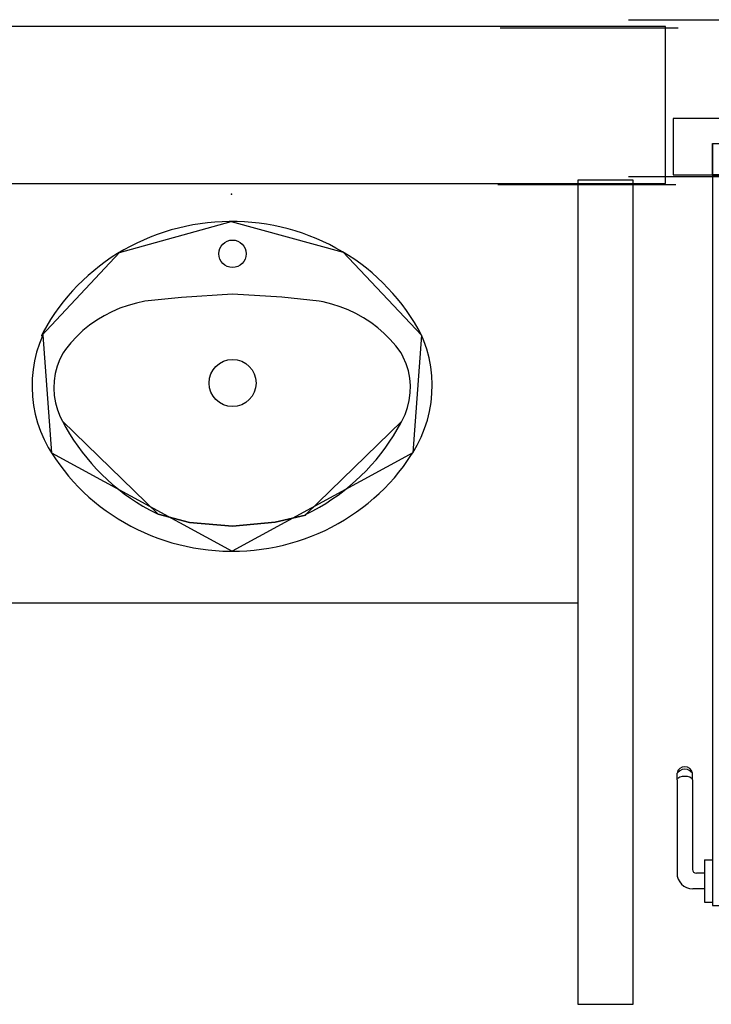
# Model space of a CAD drawing. Header units: millimetres. Extents: x -15 to 127, y -65 to 67.
# Tile 110 of 256: x 37.1321 to 37.2203, y -50.6747 to -50.5491. Entities that reach past the tile are written whole.
import ezdxf

# ---------------------------------------------------------------- set-up
doc = ezdxf.new("R2010")
doc.units = ezdxf.units.MM
doc.header["$MEASUREMENT"] = 0
doc.linetypes.add('PC_DASH_2', pattern=[0.125, 0.055556, -0.069444])
doc.linetypes.add('PC_DASH_3', pattern=[0.055556, 0.027778, -0.027778])
doc.layers.add('Calque 5', color=7, linetype='Continuous')

# ---------------------------------------------------------------- blocks, each defined once
blk = doc.blocks.new('PD_26711')
at = {"layer": 'Calque 5', "color": 0}
for p, q in [((13.42892, -36.79231), (13.4288, -36.79263)), ((13.42914, -36.79204), (13.42892, -36.79231)), ((13.42914, -36.79232), (13.42892, -36.79256)), ((13.42944, -36.79187), (13.42914, -36.79204)), ((13.42944, -36.79216), (13.42914, -36.79232)), ((13.42979, -36.79181), (13.42944, -36.79187)), ((13.42979, -36.79211), (13.42944, -36.79216)), ((13.43013, -36.79187), (13.42979, -36.79181)), ((13.43013, -36.79216), (13.42979, -36.79211)), ((13.43043, -36.79204), (13.43013, -36.79187)), ((13.43043, -36.79232), (13.43013, -36.79216)), ((13.43065, -36.79231), (13.43043, -36.79204)), ((13.43065, -36.79256), (13.43043, -36.79232)), ((13.43077, -36.79263), (13.43065, -36.79231)), ((13.4288, -36.79285), (13.4288, -36.79263)), ((13.4288, -36.79347), (13.4288, -36.79285)), ((13.4288, -36.79347), (13.4288, -36.80537)), ((13.42914, -36.79316), (13.42892, -36.7933)), ((13.42944, -36.79307), (13.42914, -36.79316)), ((13.42979, -36.79304), (13.42944, -36.79307)), ((13.43013, -36.79307), (13.42979, -36.79304)), ((13.43043, -36.79316), (13.43013, -36.79307)), ((13.43065, -36.7933), (13.43043, -36.79316)), ((13.43077, -36.79285), (13.43077, -36.79263)), ((13.43077, -36.79347), (13.43077, -36.79285)), ((13.43077, -36.79347), (13.43077, -36.8049)), ((13.43232, -36.80368), (13.43232, -36.80384)), ((13.43232, -36.80368), (13.43233, -36.80368)), ((13.43233, -36.80368), (13.43331, -36.80368)), ((13.43331, -36.80368), (13.43332, -36.80368)), ((13.43232, -36.80384), (13.43232, -36.80431)), ((13.43232, -36.80431), (13.43232, -36.80503)), ((13.43232, -36.80503), (13.43232, -36.80591)), ((13.43232, -36.8054), (13.43127, -36.8054)), ((13.43232, -36.80591), (13.43232, -36.80685)), ((13.43232, -36.80737), (13.4308, -36.80737)), ((13.43232, -36.80685), (13.43232, -36.80773)), ((13.43232, -36.80773), (13.43232, -36.80845)), ((13.43232, -36.80845), (13.43232, -36.80892)), ((13.43232, -36.80892), (13.43232, -36.80909)), ((13.43232, -36.80909), (13.43233, -36.80909)), ((13.43233, -36.80909), (13.43331, -36.80909)), ((13.43331, -36.80909), (13.43332, -36.80909))]:
    blk.add_line(p, q, dxfattribs=at)
for centre, radius in [((13.43127, -36.8049), 0.000501), ((13.4308, -36.80537), 0.002)]:
    blk.add_arc(centre, radius, 180, 270, dxfattribs=at)
blk = doc.blocks.new('PD_26712')
at = {"layer": 'Calque 5', "color": 0}
for p, q in [((13.44029, -36.79263), (13.44041, -36.79231)), ((13.44041, -36.79231), (13.44063, -36.79204)), ((13.44041, -36.79256), (13.44063, -36.79232)), ((13.44063, -36.79204), (13.44094, -36.79187)), ((13.44063, -36.79232), (13.44094, -36.79216)), ((13.44094, -36.79187), (13.44128, -36.79181)), ((13.44094, -36.79216), (13.44128, -36.79211)), ((13.44128, -36.79181), (13.44162, -36.79187)), ((13.44128, -36.79211), (13.44162, -36.79216)), ((13.44162, -36.79187), (13.44192, -36.79204)), ((13.44162, -36.79216), (13.44192, -36.79232)), ((13.44192, -36.79204), (13.44215, -36.79231)), ((13.44192, -36.79232), (13.44215, -36.79256)), ((13.44215, -36.79231), (13.44226, -36.79263)), ((13.44029, -36.79285), (13.44029, -36.79263)), ((13.44029, -36.79347), (13.44029, -36.79285)), ((13.44029, -36.79347), (13.44029, -36.8049)), ((13.44041, -36.7933), (13.44063, -36.79316)), ((13.44063, -36.79316), (13.44094, -36.79307)), ((13.44094, -36.79307), (13.44128, -36.79304)), ((13.44128, -36.79304), (13.44162, -36.79307)), ((13.44162, -36.79307), (13.44192, -36.79316)), ((13.44192, -36.79316), (13.44215, -36.7933)), ((13.44226, -36.79285), (13.44226, -36.79263)), ((13.44226, -36.79347), (13.44226, -36.79285)), ((13.44226, -36.79347), (13.44226, -36.80537)), ((13.43724, -36.80368), (13.43723, -36.80368)), ((13.43822, -36.80368), (13.43724, -36.80368)), ((13.43823, -36.80368), (13.43822, -36.80368)), ((13.43823, -36.80368), (13.43823, -36.80384)), ((13.43823, -36.80384), (13.43823, -36.80431)), ((13.43823, -36.80431), (13.43823, -36.80503)), ((13.43823, -36.80503), (13.43823, -36.80591)), ((13.43823, -36.8054), (13.43979, -36.8054)), ((13.43823, -36.80591), (13.43823, -36.80685)), ((13.43823, -36.80685), (13.43823, -36.80773)), ((13.43823, -36.80737), (13.44026, -36.80737)), ((13.43823, -36.80773), (13.43823, -36.80845)), ((13.43823, -36.80845), (13.43823, -36.80892)), ((13.43724, -36.80909), (13.43723, -36.80909)), ((13.43822, -36.80909), (13.43724, -36.80909)), ((13.43823, -36.80909), (13.43822, -36.80909)), ((13.43823, -36.80892), (13.43823, -36.80909))]:
    blk.add_line(p, q, dxfattribs=at)
for centre, radius in [((13.43979, -36.8049), 0.000501), ((13.44026, -36.80537), 0.002)]:
    blk.add_arc(centre, radius, 270, 0, dxfattribs=at)
blk = doc.blocks.new('PD_26710')
at = {"layer": 'Calque 5'}
for name in ['PD_26711', 'PD_26712']:
    blk.add_blockref(name, (0, 0), dxfattribs=at)
blk = doc.blocks.new('PD_26715')
at = {"layer": 'Calque 5', "color": 0, "linetype": 'PC_DASH_3'}
for p, q in [((13.52066, -36.71641), (13.52066, -36.7164)), ((13.52066, -36.71739), (13.52066, -36.71641)), ((13.52607, -36.71641), (13.52607, -36.7164)), ((13.52607, -36.71739), (13.52607, -36.71641)), ((13.52066, -36.7174), (13.52066, -36.71739)), ((13.52066, -36.7174), (13.52082, -36.7174)), ((13.52082, -36.7174), (13.52129, -36.7174)), ((13.52129, -36.7174), (13.52201, -36.7174)), ((13.52201, -36.7174), (13.52289, -36.7174)), ((13.52238, -36.7174), (13.52238, -36.71845)), ((13.52289, -36.7174), (13.52383, -36.7174)), ((13.52383, -36.7174), (13.52471, -36.7174)), ((13.52435, -36.7174), (13.52435, -36.71892)), ((13.52471, -36.7174), (13.52543, -36.7174)), ((13.52543, -36.7174), (13.5259, -36.7174)), ((13.5259, -36.7174), (13.52607, -36.7174)), ((13.52607, -36.7174), (13.52607, -36.71739)), ((13.50885, -36.71959), (13.50878, -36.71994)), ((13.50902, -36.71929), (13.50885, -36.71959)), ((13.50929, -36.71907), (13.50902, -36.71929)), ((13.50914, -36.71959), (13.50909, -36.71994)), ((13.5093, -36.71929), (13.50914, -36.71959)), ((13.50961, -36.71895), (13.50929, -36.71907)), ((13.50954, -36.71907), (13.5093, -36.71929)), ((13.50983, -36.71895), (13.50961, -36.71895)), ((13.51045, -36.71895), (13.50983, -36.71895)), ((13.51005, -36.71959), (13.51002, -36.71994)), ((13.51014, -36.71929), (13.51005, -36.71959)), ((13.51028, -36.71907), (13.51014, -36.71929)), ((13.51045, -36.71895), (13.52188, -36.71895)), ((13.50878, -36.71994), (13.50885, -36.72028)), ((13.50885, -36.72028), (13.50902, -36.72058)), ((13.50902, -36.72058), (13.50929, -36.7208)), ((13.50909, -36.71994), (13.50914, -36.72028)), ((13.50914, -36.72028), (13.5093, -36.72058)), ((13.50929, -36.7208), (13.50961, -36.72092)), ((13.5093, -36.72058), (13.50954, -36.7208)), ((13.50983, -36.72092), (13.50961, -36.72092)), ((13.51045, -36.72092), (13.50983, -36.72092)), ((13.51002, -36.71994), (13.51005, -36.72028)), ((13.51005, -36.72028), (13.51014, -36.72058)), ((13.51014, -36.72058), (13.51028, -36.7208)), ((13.51045, -36.72092), (13.52235, -36.72092))]:
    blk.add_line(p, q, dxfattribs=at)
for centre, radius in [((13.52188, -36.71845), 0.000501), ((13.52235, -36.71892), 0.002)]:
    blk.add_arc(centre, radius, 270, 0, dxfattribs=at)
blk = doc.blocks.new('PD_26716')
at = {"layer": 'Calque 5', "color": 0, "linetype": 'PC_DASH_3'}
for p, q in [((13.50878, -36.70844), (13.50885, -36.7081)), ((13.50885, -36.7081), (13.50902, -36.7078)), ((13.50902, -36.7078), (13.50929, -36.70758)), ((13.50909, -36.70844), (13.50914, -36.7081)), ((13.50914, -36.7081), (13.5093, -36.7078)), ((13.50929, -36.70758), (13.50961, -36.70746)), ((13.5093, -36.7078), (13.50954, -36.70758)), ((13.50983, -36.70746), (13.50961, -36.70746)), ((13.51045, -36.70746), (13.50983, -36.70746)), ((13.51002, -36.70844), (13.51005, -36.7081)), ((13.51005, -36.7081), (13.51014, -36.7078)), ((13.51014, -36.7078), (13.51028, -36.70758)), ((13.51045, -36.70746), (13.52235, -36.70746)), ((13.50885, -36.70879), (13.50878, -36.70844)), ((13.50902, -36.70909), (13.50885, -36.70879)), ((13.50929, -36.70931), (13.50902, -36.70909)), ((13.50914, -36.70879), (13.50909, -36.70844)), ((13.5093, -36.70909), (13.50914, -36.70879)), ((13.50961, -36.70943), (13.50929, -36.70931)), ((13.50954, -36.70931), (13.5093, -36.70909)), ((13.50983, -36.70943), (13.50961, -36.70943)), ((13.51045, -36.70943), (13.50983, -36.70943)), ((13.51005, -36.70879), (13.51002, -36.70844)), ((13.51014, -36.70909), (13.51005, -36.70879)), ((13.51028, -36.70931), (13.51014, -36.70909)), ((13.51045, -36.70943), (13.52188, -36.70943)), ((13.52435, -36.71149), (13.52435, -36.70946)), ((13.52238, -36.71149), (13.52238, -36.70993)), ((13.52066, -36.71149), (13.52082, -36.71149)), ((13.52066, -36.71149), (13.52066, -36.7115)), ((13.52066, -36.7115), (13.52066, -36.71248)), ((13.52082, -36.71149), (13.52129, -36.71149)), ((13.52129, -36.71149), (13.52201, -36.71149)), ((13.52201, -36.71149), (13.52289, -36.71149)), ((13.52289, -36.71149), (13.52383, -36.71149)), ((13.52383, -36.71149), (13.52471, -36.71149)), ((13.52471, -36.71149), (13.52543, -36.71149)), ((13.52543, -36.71149), (13.5259, -36.71149)), ((13.5259, -36.71149), (13.52607, -36.71149)), ((13.52607, -36.71149), (13.52607, -36.7115)), ((13.52607, -36.7115), (13.52607, -36.71248)), ((13.52066, -36.71248), (13.52066, -36.71249)), ((13.52607, -36.71248), (13.52607, -36.71249))]:
    blk.add_line(p, q, dxfattribs=at)
for centre, radius in [((13.52235, -36.70946), 0.002), ((13.52188, -36.70993), 0.000501)]:
    blk.add_arc(centre, radius, 0, 90, dxfattribs=at)
blk = doc.blocks.new('PD_26714')
at = {"layer": 'Calque 5'}
for name in ['PD_26716', 'PD_26715']:
    blk.add_blockref(name, (0, 0), dxfattribs=at)
blk = doc.blocks.new('PD_26713')
at = {"layer": 'Calque 5', "color": 0, "linetype": 'PC_DASH_3'}
blk.add_lwpolyline([(13.52646, -36.7164), (13.52646, -36.71239), (13.43334, -36.71239), (13.43334, -36.7164), (13.52646, -36.7164)], dxfattribs=at)
at = {"layer": 'Calque 5'}
blk.add_blockref('PD_26714', (0, 0), dxfattribs=at)
blk = doc.blocks.new('PD_26709')
at = {"layer": 'Calque 5', "color": 0}
for points in [[(13.43332, -36.71235), (13.43491, -36.71235), (13.43491, -36.70915), (13.42832, -36.70915), (13.42832, -36.71636), (13.43332, -36.71636), (13.43332, -36.71235)], [(13.53131, -36.70915), (13.52486, -36.70915), (13.52486, -36.71235), (13.52645, -36.71235), (13.52645, -36.71636), (13.53131, -36.71636), (13.53131, -36.70915)], [(13.43332, -36.80949), (13.43733, -36.80949), (13.43733, -36.71636), (13.43332, -36.71636), (13.43332, -36.80949)]]:
    blk.add_lwpolyline(points, dxfattribs=at)
blk.add_arc((13.43332, -36.71636), 0.09313, 270, 0, dxfattribs=at)
at = {"layer": 'Calque 5'}
for name in ['PD_26713', 'PD_26710']:
    blk.add_blockref(name, (0, 0), dxfattribs=at)
blk = doc.blocks.new('PD_27165')
at = {"layer": 'Calque 5', "color": 0}
for points in [[(13.37207, -36.76435), (13.37302, -36.76433), (13.37396, -36.76428), (13.3749, -36.7642), (13.37583, -36.76409), (13.37677, -36.76394), (13.37769, -36.76376), (13.37861, -36.76356), (13.37952, -36.76332), (13.38042, -36.76305), (13.38131, -36.76275), (13.38219, -36.76242), (13.38306, -36.76206), (13.38392, -36.76168), (13.38476, -36.76126), (13.38558, -36.76082), (13.38639, -36.76034), (13.38718, -36.75984), (13.38795, -36.75932), (13.3887, -36.75877), (13.38943, -36.75819), (13.39014, -36.75759), (13.39083, -36.75697), (13.3915, -36.75632), (13.39214, -36.75565), (13.39276, -36.75496), (13.39335, -36.75425), (13.39391, -36.75352), (13.39445, -36.75278), (13.39496, -36.75201), (13.3951, -36.7518), (13.39568, -36.75081), (13.39619, -36.74978), (13.39662, -36.74871), (13.39698, -36.74762), (13.39725, -36.74651), (13.39745, -36.74538), (13.39756, -36.74424), (13.39759, -36.7431), (13.39754, -36.74196), (13.3974, -36.74082), (13.39719, -36.7397), (13.39689, -36.73859), (13.39652, -36.73751), (13.39621, -36.73678), (13.39578, -36.73597), (13.39531, -36.73518), (13.39482, -36.7344), (13.3943, -36.73364), (13.39375, -36.73289), (13.39317, -36.73217), (13.39257, -36.73147), (13.39195, -36.73078), (13.3913, -36.73012), (13.39062, -36.72948), (13.38993, -36.72886), (13.38921, -36.72827), (13.38847, -36.7277), (13.38771, -36.72716), (13.38693, -36.72664), (13.38613, -36.72615), (13.38532, -36.72569), (13.38449, -36.72525), (13.38364, -36.72485), (13.38278, -36.72447), (13.38191, -36.72412), (13.38103, -36.7238), (13.38013, -36.72351), (13.37923, -36.72325), (13.37831, -36.72302), (13.37739, -36.72282), (13.37646, -36.72266), (13.37553, -36.72252), (13.37459, -36.72242), (13.37365, -36.72235), (13.3727, -36.72231), (13.37176, -36.7223), (13.37082, -36.72233), (13.36987, -36.72238), (13.36893, -36.72247), (13.368, -36.72259), (13.36707, -36.72274), (13.36614, -36.72292), (13.36522, -36.72314), (13.36431, -36.72338), (13.36341, -36.72365), (13.36252, -36.72396), (13.36164, -36.72429), (13.36078, -36.72466), (13.35992, -36.72505), (13.35909, -36.72547), (13.35827, -36.72592), (13.35746, -36.7264), (13.35667, -36.72691), (13.3559, -36.72744), (13.35516, -36.72799), (13.35443, -36.72857), (13.35372, -36.72918), (13.35303, -36.72981), (13.35237, -36.73046), (13.35174, -36.73113), (13.35112, -36.73183), (13.35053, -36.73254), (13.34997, -36.73327), (13.34944, -36.73403), (13.34893, -36.7348), (13.34845, -36.73558), (13.348, -36.73639), (13.34775, -36.73687), (13.34793, -36.73678), (13.34751, -36.73785), (13.34715, -36.73894), (13.34688, -36.74005), (13.34669, -36.74118), (13.34658, -36.74232), (13.34656, -36.74346), (13.34661, -36.7446), (13.34675, -36.74574), (13.34697, -36.74686), (13.34727, -36.74796), (13.34765, -36.74905), (13.34811, -36.7501), (13.34864, -36.75112), (13.34905, -36.7518), (13.34955, -36.75257), (13.35009, -36.75333), (13.35065, -36.75406), (13.35123, -36.75478), (13.35184, -36.75547), (13.35248, -36.75615), (13.35314, -36.7568), (13.35382, -36.75743), (13.35452, -36.75804), (13.35525, -36.75862), (13.356, -36.75918), (13.35676, -36.75971), (13.35755, -36.76021), (13.35835, -36.76069), (13.35917, -36.76114), (13.36001, -36.76157), (13.36086, -36.76196), (13.36172, -36.76233), (13.3626, -36.76267), (13.36349, -36.76297), (13.36438, -36.76325), (13.36529, -36.7635), (13.36621, -36.76371), (13.36713, -36.7639), (13.36806, -36.76405), (13.369, -36.76417), (13.36994, -36.76426), (13.37088, -36.76432), (13.37182, -36.76435), (13.37207, -36.76435)], [(13.34775, -36.73687), (13.3577, -36.72625), (13.37195, -36.7223), (13.38622, -36.7262), (13.39621, -36.73678)], [(13.34793, -36.73678), (13.34905, -36.7518)], [(13.39621, -36.73678), (13.3951, -36.7518)], [(13.34905, -36.7518), (13.37207, -36.76435)], [(13.3951, -36.7518), (13.37207, -36.76435)]]:
    blk.add_lwpolyline(points, dxfattribs=at)
blk = doc.blocks.new('PD_27166')
at = {"layer": 'Calque 5', "color": 0}
for points in [[(13.35045, -36.74775), (13.35089, -36.74858), (13.35136, -36.74939), (13.35186, -36.75018), (13.35239, -36.75096), (13.35295, -36.75171), (13.35354, -36.75245), (13.35415, -36.75317), (13.35479, -36.75386), (13.35545, -36.75454), (13.35613, -36.75519), (13.35684, -36.75582), (13.35757, -36.75642), (13.35832, -36.757), (13.3591, -36.75756), (13.35989, -36.75808), (13.3607, -36.75858), (13.36153, -36.75905), (13.36237, -36.7595), (13.36263, -36.75963), (13.36664, -36.76066), (13.37212, -36.76116), (13.37757, -36.76064), (13.38142, -36.75972), (13.38152, -36.75963), (13.38236, -36.75919), (13.3832, -36.75873), (13.38401, -36.75824), (13.38481, -36.75772), (13.38559, -36.75717), (13.38635, -36.7566), (13.38709, -36.75601), (13.3878, -36.75538), (13.38849, -36.75474), (13.38916, -36.75407), (13.38981, -36.75338), (13.39043, -36.75267), (13.39102, -36.75194), (13.39159, -36.75119), (13.39212, -36.75042), (13.39264, -36.74963), (13.39312, -36.74883), (13.39357, -36.74801), (13.3937, -36.74775), (13.39412, -36.7469), (13.39444, -36.74601), (13.39467, -36.7451), (13.39479, -36.74416), (13.39482, -36.74322), (13.39474, -36.74228), (13.39456, -36.74135), (13.39428, -36.74045), (13.3939, -36.73958), (13.39361, -36.73903), (13.39295, -36.73816), (13.39224, -36.73733), (13.39147, -36.73656), (13.39064, -36.73584), (13.38976, -36.73517), (13.38884, -36.73457), (13.38787, -36.73403), (13.38687, -36.73356), (13.38584, -36.73316), (13.38478, -36.73282), (13.3837, -36.73256), (13.38319, -36.73246), (13.37842, -36.73195), (13.37212, -36.73156), (13.36563, -36.73198), (13.36096, -36.73246), (13.35987, -36.73269), (13.3588, -36.73299), (13.35775, -36.73336), (13.35674, -36.7338), (13.35575, -36.73431), (13.35481, -36.73488), (13.35391, -36.73552), (13.35306, -36.73621), (13.35226, -36.73696), (13.35152, -36.73777), (13.35084, -36.73862), (13.35054, -36.73903), (13.3501, -36.73987), (13.34976, -36.74076), (13.34952, -36.74167), (13.34937, -36.7426), (13.34933, -36.74354), (13.34938, -36.74448), (13.34954, -36.74541), (13.3498, -36.74632), (13.35016, -36.7472), (13.35045, -36.74775)], [(13.38319, -36.73246), (13.37842, -36.73195), (13.37212, -36.73156), (13.36563, -36.73198), (13.36096, -36.73246)], [(13.35045, -36.74775), (13.36263, -36.75963)], [(13.3937, -36.74775), (13.38152, -36.75963)], [(13.38142, -36.75972), (13.37757, -36.76064), (13.37212, -36.76116), (13.36664, -36.76066), (13.36263, -36.75963)]]:
    blk.add_lwpolyline(points, dxfattribs=at)
blk = doc.blocks.new('PD_27164')
at = {"layer": 'Calque 5', "color": 0}
for points in [[(13.38319, -36.73246), (13.37842, -36.73195), (13.37212, -36.73156), (13.36563, -36.73198), (13.36096, -36.73246)], [(13.35045, -36.74775), (13.36263, -36.75963)], [(13.3937, -36.74775), (13.38152, -36.75963)], [(13.38142, -36.75972), (13.37757, -36.76064), (13.37212, -36.76116), (13.36664, -36.76066), (13.36263, -36.75963)]]:
    blk.add_lwpolyline(points, dxfattribs=at)
for centre, radius in [((13.37212, -36.72641), 0.00175), ((13.37213, -36.74289), 0.003)]:
    blk.add_circle(centre, radius, dxfattribs=at)
at = {"layer": 'Calque 5'}
for name in ['PD_27165', 'PD_27166']:
    blk.add_blockref(name, (0, 0), dxfattribs=at)
blk = doc.blocks.new('PD_27163')
at = {"layer": 'Calque 5', "color": 0}
blk.add_point((13.37176, -36.7223), dxfattribs=at)
at = {"layer": 'Calque 5'}
blk.add_blockref('PD_27164', (0, 0), dxfattribs=at)
blk = doc.blocks.new('PD_28054')
at = {"layer": 'Calque 5', "color": 0}
for p, q in [((13.42892, -36.79231), (13.4288, -36.79263)), ((13.42914, -36.79204), (13.42892, -36.79231)), ((13.42914, -36.79232), (13.42892, -36.79256)), ((13.42944, -36.79187), (13.42914, -36.79204)), ((13.42944, -36.79216), (13.42914, -36.79232)), ((13.42979, -36.79181), (13.42944, -36.79187)), ((13.42979, -36.79211), (13.42944, -36.79216)), ((13.43013, -36.79187), (13.42979, -36.79181)), ((13.43013, -36.79216), (13.42979, -36.79211)), ((13.43043, -36.79204), (13.43013, -36.79187)), ((13.43043, -36.79232), (13.43013, -36.79216)), ((13.43065, -36.79231), (13.43043, -36.79204)), ((13.43065, -36.79256), (13.43043, -36.79232)), ((13.43077, -36.79263), (13.43065, -36.79231)), ((13.4288, -36.79285), (13.4288, -36.79263)), ((13.4288, -36.79347), (13.4288, -36.79285)), ((13.4288, -36.79347), (13.4288, -36.80537)), ((13.42914, -36.79316), (13.42892, -36.7933)), ((13.42944, -36.79307), (13.42914, -36.79316)), ((13.42979, -36.79304), (13.42944, -36.79307)), ((13.43013, -36.79307), (13.42979, -36.79304)), ((13.43043, -36.79316), (13.43013, -36.79307)), ((13.43065, -36.7933), (13.43043, -36.79316)), ((13.43077, -36.79285), (13.43077, -36.79263)), ((13.43077, -36.79347), (13.43077, -36.79285)), ((13.43077, -36.79347), (13.43077, -36.8049)), ((13.43232, -36.80368), (13.43232, -36.80384)), ((13.43232, -36.80368), (13.43233, -36.80368)), ((13.43233, -36.80368), (13.43331, -36.80368)), ((13.43331, -36.80368), (13.43332, -36.80368)), ((13.43232, -36.80384), (13.43232, -36.80431)), ((13.43232, -36.80431), (13.43232, -36.80503)), ((13.43232, -36.80503), (13.43232, -36.80591)), ((13.43232, -36.8054), (13.43127, -36.8054)), ((13.43232, -36.80591), (13.43232, -36.80685)), ((13.43232, -36.80737), (13.4308, -36.80737)), ((13.43232, -36.80685), (13.43232, -36.80773)), ((13.43232, -36.80773), (13.43232, -36.80845)), ((13.43232, -36.80845), (13.43232, -36.80892)), ((13.43232, -36.80892), (13.43232, -36.80909)), ((13.43232, -36.80909), (13.43233, -36.80909)), ((13.43233, -36.80909), (13.43331, -36.80909)), ((13.43331, -36.80909), (13.43332, -36.80909))]:
    blk.add_line(p, q, dxfattribs=at)
for centre, radius in [((13.43127, -36.8049), 0.000501), ((13.4308, -36.80537), 0.002)]:
    blk.add_arc(centre, radius, 180, 270, dxfattribs=at)
blk = doc.blocks.new('PD_28055')
at = {"layer": 'Calque 5', "color": 0}
for p, q in [((13.44029, -36.79263), (13.44041, -36.79231)), ((13.44041, -36.79231), (13.44063, -36.79204)), ((13.44041, -36.79256), (13.44063, -36.79232)), ((13.44063, -36.79204), (13.44094, -36.79187)), ((13.44063, -36.79232), (13.44094, -36.79216)), ((13.44094, -36.79187), (13.44128, -36.79181)), ((13.44094, -36.79216), (13.44128, -36.79211)), ((13.44128, -36.79181), (13.44162, -36.79187)), ((13.44128, -36.79211), (13.44162, -36.79216)), ((13.44162, -36.79187), (13.44192, -36.79204)), ((13.44162, -36.79216), (13.44192, -36.79232)), ((13.44192, -36.79204), (13.44215, -36.79231)), ((13.44192, -36.79232), (13.44215, -36.79256)), ((13.44215, -36.79231), (13.44226, -36.79263)), ((13.44029, -36.79285), (13.44029, -36.79263)), ((13.44029, -36.79347), (13.44029, -36.79285)), ((13.44029, -36.79347), (13.44029, -36.8049)), ((13.44041, -36.7933), (13.44063, -36.79316)), ((13.44063, -36.79316), (13.44094, -36.79307)), ((13.44094, -36.79307), (13.44128, -36.79304)), ((13.44128, -36.79304), (13.44162, -36.79307)), ((13.44162, -36.79307), (13.44192, -36.79316)), ((13.44192, -36.79316), (13.44215, -36.7933)), ((13.44226, -36.79285), (13.44226, -36.79263)), ((13.44226, -36.79347), (13.44226, -36.79285)), ((13.44226, -36.79347), (13.44226, -36.80537)), ((13.43724, -36.80368), (13.43723, -36.80368)), ((13.43822, -36.80368), (13.43724, -36.80368)), ((13.43823, -36.80368), (13.43822, -36.80368)), ((13.43823, -36.80368), (13.43823, -36.80384)), ((13.43823, -36.80384), (13.43823, -36.80431)), ((13.43823, -36.80431), (13.43823, -36.80503)), ((13.43823, -36.80503), (13.43823, -36.80591)), ((13.43823, -36.8054), (13.43979, -36.8054)), ((13.43823, -36.80591), (13.43823, -36.80685)), ((13.43823, -36.80685), (13.43823, -36.80773)), ((13.43823, -36.80737), (13.44026, -36.80737)), ((13.43823, -36.80773), (13.43823, -36.80845)), ((13.43823, -36.80845), (13.43823, -36.80892)), ((13.43724, -36.80909), (13.43723, -36.80909)), ((13.43822, -36.80909), (13.43724, -36.80909)), ((13.43823, -36.80909), (13.43822, -36.80909)), ((13.43823, -36.80892), (13.43823, -36.80909))]:
    blk.add_line(p, q, dxfattribs=at)
for centre, radius in [((13.43979, -36.8049), 0.000501), ((13.44026, -36.80537), 0.002)]:
    blk.add_arc(centre, radius, 270, 0, dxfattribs=at)
blk = doc.blocks.new('PD_28053')
at = {"layer": 'Calque 5'}
for name in ['PD_28054', 'PD_28055']:
    blk.add_blockref(name, (0, 0), dxfattribs=at)
blk = doc.blocks.new('PD_28058')
at = {"layer": 'Calque 5', "color": 0, "linetype": 'PC_DASH_3'}
for p, q in [((13.52066, -36.71641), (13.52066, -36.7164)), ((13.52066, -36.71739), (13.52066, -36.71641)), ((13.52607, -36.71641), (13.52607, -36.7164)), ((13.52607, -36.71739), (13.52607, -36.71641)), ((13.52066, -36.7174), (13.52066, -36.71739)), ((13.52066, -36.7174), (13.52082, -36.7174)), ((13.52082, -36.7174), (13.52129, -36.7174)), ((13.52129, -36.7174), (13.52201, -36.7174)), ((13.52201, -36.7174), (13.52289, -36.7174)), ((13.52238, -36.7174), (13.52238, -36.71845)), ((13.52289, -36.7174), (13.52383, -36.7174)), ((13.52383, -36.7174), (13.52471, -36.7174)), ((13.52435, -36.7174), (13.52435, -36.71892)), ((13.52471, -36.7174), (13.52543, -36.7174)), ((13.52543, -36.7174), (13.5259, -36.7174)), ((13.5259, -36.7174), (13.52607, -36.7174)), ((13.52607, -36.7174), (13.52607, -36.71739)), ((13.50885, -36.71959), (13.50878, -36.71994)), ((13.50902, -36.71929), (13.50885, -36.71959)), ((13.50929, -36.71907), (13.50902, -36.71929)), ((13.50914, -36.71959), (13.50909, -36.71994)), ((13.5093, -36.71929), (13.50914, -36.71959)), ((13.50961, -36.71895), (13.50929, -36.71907)), ((13.50954, -36.71907), (13.5093, -36.71929)), ((13.50983, -36.71895), (13.50961, -36.71895)), ((13.51045, -36.71895), (13.50983, -36.71895)), ((13.51005, -36.71959), (13.51002, -36.71994)), ((13.51014, -36.71929), (13.51005, -36.71959)), ((13.51028, -36.71907), (13.51014, -36.71929)), ((13.51045, -36.71895), (13.52188, -36.71895)), ((13.50878, -36.71994), (13.50885, -36.72028)), ((13.50885, -36.72028), (13.50902, -36.72058)), ((13.50902, -36.72058), (13.50929, -36.7208)), ((13.50909, -36.71994), (13.50914, -36.72028)), ((13.50914, -36.72028), (13.5093, -36.72058)), ((13.50929, -36.7208), (13.50961, -36.72092)), ((13.5093, -36.72058), (13.50954, -36.7208)), ((13.50983, -36.72092), (13.50961, -36.72092)), ((13.51045, -36.72092), (13.50983, -36.72092)), ((13.51002, -36.71994), (13.51005, -36.72028)), ((13.51005, -36.72028), (13.51014, -36.72058)), ((13.51014, -36.72058), (13.51028, -36.7208)), ((13.51045, -36.72092), (13.52235, -36.72092))]:
    blk.add_line(p, q, dxfattribs=at)
for centre, radius in [((13.52188, -36.71845), 0.000501), ((13.52235, -36.71892), 0.002)]:
    blk.add_arc(centre, radius, 270, 0, dxfattribs=at)
blk = doc.blocks.new('PD_28059')
at = {"layer": 'Calque 5', "color": 0, "linetype": 'PC_DASH_3'}
for p, q in [((13.50878, -36.70844), (13.50885, -36.7081)), ((13.50885, -36.7081), (13.50902, -36.7078)), ((13.50902, -36.7078), (13.50929, -36.70758)), ((13.50909, -36.70844), (13.50914, -36.7081)), ((13.50914, -36.7081), (13.5093, -36.7078)), ((13.50929, -36.70758), (13.50961, -36.70746)), ((13.5093, -36.7078), (13.50954, -36.70758)), ((13.50983, -36.70746), (13.50961, -36.70746)), ((13.51045, -36.70746), (13.50983, -36.70746)), ((13.51002, -36.70844), (13.51005, -36.7081)), ((13.51005, -36.7081), (13.51014, -36.7078)), ((13.51014, -36.7078), (13.51028, -36.70758)), ((13.51045, -36.70746), (13.52235, -36.70746)), ((13.50885, -36.70879), (13.50878, -36.70844)), ((13.50902, -36.70909), (13.50885, -36.70879)), ((13.50929, -36.70931), (13.50902, -36.70909)), ((13.50914, -36.70879), (13.50909, -36.70844)), ((13.5093, -36.70909), (13.50914, -36.70879)), ((13.50961, -36.70943), (13.50929, -36.70931)), ((13.50954, -36.70931), (13.5093, -36.70909)), ((13.50983, -36.70943), (13.50961, -36.70943)), ((13.51045, -36.70943), (13.50983, -36.70943)), ((13.51005, -36.70879), (13.51002, -36.70844)), ((13.51014, -36.70909), (13.51005, -36.70879)), ((13.51028, -36.70931), (13.51014, -36.70909)), ((13.51045, -36.70943), (13.52188, -36.70943)), ((13.52435, -36.71149), (13.52435, -36.70946)), ((13.52238, -36.71149), (13.52238, -36.70993)), ((13.52066, -36.71149), (13.52082, -36.71149)), ((13.52066, -36.71149), (13.52066, -36.7115)), ((13.52066, -36.7115), (13.52066, -36.71248)), ((13.52082, -36.71149), (13.52129, -36.71149)), ((13.52129, -36.71149), (13.52201, -36.71149)), ((13.52201, -36.71149), (13.52289, -36.71149)), ((13.52289, -36.71149), (13.52383, -36.71149)), ((13.52383, -36.71149), (13.52471, -36.71149)), ((13.52471, -36.71149), (13.52543, -36.71149)), ((13.52543, -36.71149), (13.5259, -36.71149)), ((13.5259, -36.71149), (13.52607, -36.71149)), ((13.52607, -36.71149), (13.52607, -36.7115)), ((13.52607, -36.7115), (13.52607, -36.71248)), ((13.52066, -36.71248), (13.52066, -36.71249)), ((13.52607, -36.71248), (13.52607, -36.71249))]:
    blk.add_line(p, q, dxfattribs=at)
for centre, radius in [((13.52235, -36.70946), 0.002), ((13.52188, -36.70993), 0.000501)]:
    blk.add_arc(centre, radius, 0, 90, dxfattribs=at)
blk = doc.blocks.new('PD_28057')
at = {"layer": 'Calque 5'}
for name in ['PD_28059', 'PD_28058']:
    blk.add_blockref(name, (0, 0), dxfattribs=at)
blk = doc.blocks.new('PD_28056')
at = {"layer": 'Calque 5', "color": 0, "linetype": 'PC_DASH_3'}
blk.add_lwpolyline([(13.52646, -36.7164), (13.52646, -36.71239), (13.43334, -36.71239), (13.43334, -36.7164), (13.52646, -36.7164)], dxfattribs=at)
at = {"layer": 'Calque 5'}
blk.add_blockref('PD_28057', (0, 0), dxfattribs=at)
blk = doc.blocks.new('PD_28052')
at = {"layer": 'Calque 5', "color": 0}
for points in [[(13.43332, -36.71235), (13.43491, -36.71235), (13.43491, -36.70915), (13.42832, -36.70915), (13.42832, -36.71636), (13.43332, -36.71636), (13.43332, -36.71235)], [(13.53131, -36.70915), (13.52486, -36.70915), (13.52486, -36.71235), (13.52645, -36.71235), (13.52645, -36.71636), (13.53131, -36.71636), (13.53131, -36.70915)], [(13.43332, -36.80949), (13.43733, -36.80949), (13.43733, -36.71636), (13.43332, -36.71636), (13.43332, -36.80949)]]:
    blk.add_lwpolyline(points, dxfattribs=at)
blk.add_arc((13.43332, -36.71636), 0.09313, 270, 0, dxfattribs=at)
at = {"layer": 'Calque 5'}
for name in ['PD_28056', 'PD_28053']:
    blk.add_blockref(name, (0, 0), dxfattribs=at)
blk = doc.blocks.new('PD_28508')
at = {"layer": 'Calque 5', "color": 0}
for points in [[(13.37207, -36.76435), (13.37302, -36.76433), (13.37396, -36.76428), (13.3749, -36.7642), (13.37583, -36.76409), (13.37677, -36.76394), (13.37769, -36.76376), (13.37861, -36.76356), (13.37952, -36.76332), (13.38042, -36.76305), (13.38131, -36.76275), (13.38219, -36.76242), (13.38306, -36.76206), (13.38392, -36.76168), (13.38476, -36.76126), (13.38558, -36.76082), (13.38639, -36.76034), (13.38718, -36.75984), (13.38795, -36.75932), (13.3887, -36.75877), (13.38943, -36.75819), (13.39014, -36.75759), (13.39083, -36.75697), (13.3915, -36.75632), (13.39214, -36.75565), (13.39276, -36.75496), (13.39335, -36.75425), (13.39391, -36.75352), (13.39445, -36.75278), (13.39496, -36.75201), (13.3951, -36.7518), (13.39568, -36.75081), (13.39619, -36.74978), (13.39662, -36.74871), (13.39698, -36.74762), (13.39725, -36.74651), (13.39745, -36.74538), (13.39756, -36.74424), (13.39759, -36.7431), (13.39754, -36.74196), (13.3974, -36.74082), (13.39719, -36.7397), (13.39689, -36.73859), (13.39652, -36.73751), (13.39621, -36.73678), (13.39578, -36.73597), (13.39531, -36.73518), (13.39482, -36.7344), (13.3943, -36.73364), (13.39375, -36.73289), (13.39317, -36.73217), (13.39257, -36.73147), (13.39195, -36.73078), (13.3913, -36.73012), (13.39062, -36.72948), (13.38993, -36.72886), (13.38921, -36.72827), (13.38847, -36.7277), (13.38771, -36.72716), (13.38693, -36.72664), (13.38613, -36.72615), (13.38532, -36.72569), (13.38449, -36.72525), (13.38364, -36.72485), (13.38278, -36.72447), (13.38191, -36.72412), (13.38103, -36.7238), (13.38013, -36.72351), (13.37923, -36.72325), (13.37831, -36.72302), (13.37739, -36.72282), (13.37646, -36.72266), (13.37553, -36.72252), (13.37459, -36.72242), (13.37365, -36.72235), (13.3727, -36.72231), (13.37176, -36.7223), (13.37082, -36.72233), (13.36987, -36.72238), (13.36893, -36.72247), (13.368, -36.72259), (13.36707, -36.72274), (13.36614, -36.72292), (13.36522, -36.72314), (13.36431, -36.72338), (13.36341, -36.72365), (13.36252, -36.72396), (13.36164, -36.72429), (13.36078, -36.72466), (13.35992, -36.72505), (13.35909, -36.72547), (13.35827, -36.72592), (13.35746, -36.7264), (13.35667, -36.72691), (13.3559, -36.72744), (13.35516, -36.72799), (13.35443, -36.72857), (13.35372, -36.72918), (13.35303, -36.72981), (13.35237, -36.73046), (13.35174, -36.73113), (13.35112, -36.73183), (13.35053, -36.73254), (13.34997, -36.73327), (13.34944, -36.73403), (13.34893, -36.7348), (13.34845, -36.73558), (13.348, -36.73639), (13.34775, -36.73687), (13.34793, -36.73678), (13.34751, -36.73785), (13.34715, -36.73894), (13.34688, -36.74005), (13.34669, -36.74118), (13.34658, -36.74232), (13.34656, -36.74346), (13.34661, -36.7446), (13.34675, -36.74574), (13.34697, -36.74686), (13.34727, -36.74796), (13.34765, -36.74905), (13.34811, -36.7501), (13.34864, -36.75112), (13.34905, -36.7518), (13.34955, -36.75257), (13.35009, -36.75333), (13.35065, -36.75406), (13.35123, -36.75478), (13.35184, -36.75547), (13.35248, -36.75615), (13.35314, -36.7568), (13.35382, -36.75743), (13.35452, -36.75804), (13.35525, -36.75862), (13.356, -36.75918), (13.35676, -36.75971), (13.35755, -36.76021), (13.35835, -36.76069), (13.35917, -36.76114), (13.36001, -36.76157), (13.36086, -36.76196), (13.36172, -36.76233), (13.3626, -36.76267), (13.36349, -36.76297), (13.36438, -36.76325), (13.36529, -36.7635), (13.36621, -36.76371), (13.36713, -36.7639), (13.36806, -36.76405), (13.369, -36.76417), (13.36994, -36.76426), (13.37088, -36.76432), (13.37182, -36.76435), (13.37207, -36.76435)], [(13.34775, -36.73687), (13.3577, -36.72625), (13.37195, -36.7223), (13.38622, -36.7262), (13.39621, -36.73678)], [(13.34793, -36.73678), (13.34905, -36.7518)], [(13.39621, -36.73678), (13.3951, -36.7518)], [(13.34905, -36.7518), (13.37207, -36.76435)], [(13.3951, -36.7518), (13.37207, -36.76435)]]:
    blk.add_lwpolyline(points, dxfattribs=at)
blk = doc.blocks.new('PD_28509')
at = {"layer": 'Calque 5', "color": 0}
for points in [[(13.35045, -36.74775), (13.35089, -36.74858), (13.35136, -36.74939), (13.35186, -36.75018), (13.35239, -36.75096), (13.35295, -36.75171), (13.35354, -36.75245), (13.35415, -36.75317), (13.35479, -36.75386), (13.35545, -36.75454), (13.35613, -36.75519), (13.35684, -36.75582), (13.35757, -36.75642), (13.35832, -36.757), (13.3591, -36.75756), (13.35989, -36.75808), (13.3607, -36.75858), (13.36153, -36.75905), (13.36237, -36.7595), (13.36263, -36.75963), (13.36664, -36.76066), (13.37212, -36.76116), (13.37757, -36.76064), (13.38142, -36.75972), (13.38152, -36.75963), (13.38236, -36.75919), (13.3832, -36.75873), (13.38401, -36.75824), (13.38481, -36.75772), (13.38559, -36.75717), (13.38635, -36.7566), (13.38709, -36.75601), (13.3878, -36.75538), (13.38849, -36.75474), (13.38916, -36.75407), (13.38981, -36.75338), (13.39043, -36.75267), (13.39102, -36.75194), (13.39159, -36.75119), (13.39212, -36.75042), (13.39264, -36.74963), (13.39312, -36.74883), (13.39357, -36.74801), (13.3937, -36.74775), (13.39412, -36.7469), (13.39444, -36.74601), (13.39467, -36.7451), (13.39479, -36.74416), (13.39482, -36.74322), (13.39474, -36.74228), (13.39456, -36.74135), (13.39428, -36.74045), (13.3939, -36.73958), (13.39361, -36.73903), (13.39295, -36.73816), (13.39224, -36.73733), (13.39147, -36.73656), (13.39064, -36.73584), (13.38976, -36.73517), (13.38884, -36.73457), (13.38787, -36.73403), (13.38687, -36.73356), (13.38584, -36.73316), (13.38478, -36.73282), (13.3837, -36.73256), (13.38319, -36.73246), (13.37842, -36.73195), (13.37212, -36.73156), (13.36563, -36.73198), (13.36096, -36.73246), (13.35987, -36.73269), (13.3588, -36.73299), (13.35775, -36.73336), (13.35674, -36.7338), (13.35575, -36.73431), (13.35481, -36.73488), (13.35391, -36.73552), (13.35306, -36.73621), (13.35226, -36.73696), (13.35152, -36.73777), (13.35084, -36.73862), (13.35054, -36.73903), (13.3501, -36.73987), (13.34976, -36.74076), (13.34952, -36.74167), (13.34937, -36.7426), (13.34933, -36.74354), (13.34938, -36.74448), (13.34954, -36.74541), (13.3498, -36.74632), (13.35016, -36.7472), (13.35045, -36.74775)], [(13.38319, -36.73246), (13.37842, -36.73195), (13.37212, -36.73156), (13.36563, -36.73198), (13.36096, -36.73246)], [(13.35045, -36.74775), (13.36263, -36.75963)], [(13.3937, -36.74775), (13.38152, -36.75963)], [(13.38142, -36.75972), (13.37757, -36.76064), (13.37212, -36.76116), (13.36664, -36.76066), (13.36263, -36.75963)]]:
    blk.add_lwpolyline(points, dxfattribs=at)
blk = doc.blocks.new('PD_28507')
at = {"layer": 'Calque 5', "color": 0}
for points in [[(13.38319, -36.73246), (13.37842, -36.73195), (13.37212, -36.73156), (13.36563, -36.73198), (13.36096, -36.73246)], [(13.35045, -36.74775), (13.36263, -36.75963)], [(13.3937, -36.74775), (13.38152, -36.75963)], [(13.38142, -36.75972), (13.37757, -36.76064), (13.37212, -36.76116), (13.36664, -36.76066), (13.36263, -36.75963)]]:
    blk.add_lwpolyline(points, dxfattribs=at)
for centre, radius in [((13.37212, -36.72641), 0.00175), ((13.37213, -36.74289), 0.003)]:
    blk.add_circle(centre, radius, dxfattribs=at)
at = {"layer": 'Calque 5'}
for name in ['PD_28508', 'PD_28509']:
    blk.add_blockref(name, (0, 0), dxfattribs=at)
blk = doc.blocks.new('PD_28506')
at = {"layer": 'Calque 5', "color": 0}
blk.add_point((13.37176, -36.7223), dxfattribs=at)
at = {"layer": 'Calque 5'}
blk.add_blockref('PD_28507', (0, 0), dxfattribs=at)

msp = doc.modelspace()

# ---------------------------------------------------------------- linework, layer by layer
at = {"layer": 'Calque 5', "color": 0, "linetype": 'PC_DASH_2'}
for p, q in [((36.20978, -50.54914), (38.96649, -50.54914)), ((36.20978, -50.54914), (38.96649, -50.54914)), ((36.20978, -50.56914), (38.96649, -50.56914)), ((36.20978, -50.56914), (38.96649, -50.56914))]:
    msp.add_line(p, q, dxfattribs=at)
at = {"layer": 'Calque 5', "color": 0}
for p, q in [((37.21612, -50.5502), (37.19343, -50.5502)), ((37.21612, -50.5502), (37.19343, -50.5502)), ((37.21582, -50.5702), (37.19313, -50.5702)), ((37.21582, -50.5702), (37.19313, -50.5702)), ((37.21582, -50.5702), (37.19313, -50.5702)), ((37.21582, -50.5702), (37.19313, -50.5702)), ((37.20334, -50.62351), (37.05008, -50.62351)), ((37.20334, -50.62351), (37.05008, -50.62351))]:
    msp.add_line(p, q, dxfattribs=at)
for points in [[(37.21448, -50.55001), (37.0372, -50.55001), (37.0372, -50.57001), (37.21448, -50.57001), (37.21448, -50.55001)], [(37.21448, -50.55001), (37.0372, -50.55001), (37.0372, -50.57001), (37.21448, -50.57001), (37.21448, -50.55001)], [(37.20334, -50.56956), (37.21034, -50.56956), (37.21034, -50.67468), (37.20334, -50.67468), (37.20334, -50.56956)], [(37.20334, -50.56956), (37.21034, -50.56956), (37.21034, -50.67468), (37.20334, -50.67468), (37.20334, -50.56956)]]:
    msp.add_lwpolyline(points, dxfattribs=at)
msp.add_point((37.15915, -50.57138), dxfattribs=at)
msp.add_point((37.15915, -50.57138), dxfattribs=at)

# ---------------------------------------------------------------- block references
at = {"layer": 'Calque 5'}
for name in ['PD_26709', 'PD_28052', 'PD_27163', 'PD_28506']:
    msp.add_blockref(name, (23.78716, -13.85257), dxfattribs=at)

doc.saveas('drawing.dxf')
